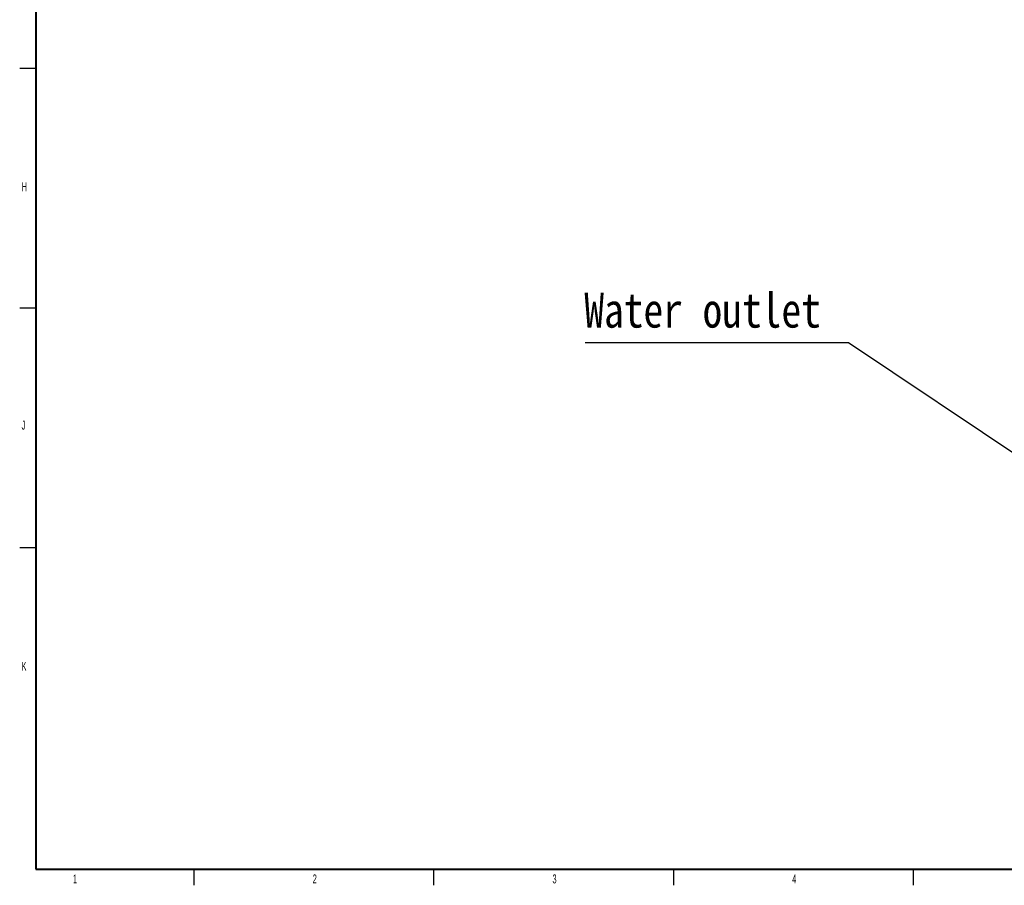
# Model space of a CAD drawing. Header units: millimetres. Extents: x 25 to 1935, y 715 to 2336.
# Tile 75 of 222: x 313 to 621, y 1510 to 1781. Entities that reach past the tile are written whole.
import ezdxf

# ---------------------------------------------------------------- set-up
doc = ezdxf.new("R2010")
doc.units = ezdxf.units.MM
doc.header["$LTSCALE"] = 2
doc.layers.get('0').update_dxf_attribs({"color": 2})
for name, color, linetype in [('DD0-1', 4, 'Continuous'), ('DD0-2', 4, 'Continuous'), ('尺寸线层', 4, 'Continuous'), ('标注层', 7, 'Continuous')]:
    doc.layers.add(name, color=color, linetype=linetype)
doc.layers.add('图框粗', color=7, linetype='Continuous', lineweight=40)
doc.layers.add('轮廓实线层', color=7, linetype='Continuous', lineweight=30)
doc.styles.add('FS2312', font='simsun.ttf', dxfattribs={"width": 0.8})
doc.styles.add('SLDTEXTSTYLE0', font='TXT', dxfattribs={"width": 0.6})
doc.dimstyles.get("Standard").update_dxf_attribs({"dimtxt": 3.5, "dimasz": 3, "dimexe": 1.5, "dimexo": 0.5, "dimgap": 1.5, "dimtad": 1, "dimdec": 1, "dimlfac": 5, "dimdsep": 46, "dimtxsty": 'FS2312', "dimblk1": 'OPEN', "dimblk2": 'OPEN', "dimsah": 1, "dimcen": 0, "dimclrd": 4, "dimclre": 4, "dimclrt": 4, "dimadec": 0, "dimazin": 0, "dimtfac": 1, "dimtdec": 1, "dimtmove": 1, "dimatfit": 3, "dimldrblk": 'OPEN', "dimfxl": 1, "dimtolj": 1, "dimtzin": 0, "dimarcsym": 1})

# ---------------------------------------------------------------- blocks, each defined once
blk = doc.blocks.new('_OPEN')
at = {"color": 0}
for p, q in [((0, 0), (-1, 0)), ((-0.966, 0.259), (0, 0)), ((0, 0), (-0.966, -0.259))]:
    blk.add_line(p, q, dxfattribs=at)

msp = doc.modelspace()

# ---------------------------------------------------------------- linework, layer by layer
at = {"layer": 'DD0-2'}
msp.add_line((572.075, 1679.506), (489.693, 1679.506), dxfattribs=at)
at = {"layer": '图框粗', "color": 7}
for p, q in [((317.797, 2315.85), (317.797, 1514.85)), ((317.797, 1514.85), (1466.797, 1514.85))]:
    msp.add_line(p, q, dxfattribs=at)
at = {"layer": '轮廓实线层', "color": 7}
for p, q in [((317.797, 1765.35), (312.797, 1765.35)), ((317.797, 1690.35), (312.797, 1690.35)), ((317.797, 1615.35), (312.797, 1615.35)), ((367.297, 1514.85), (367.297, 1509.85)), ((442.297, 1514.85), (442.297, 1509.85)), ((517.297, 1514.85), (517.297, 1509.85)), ((592.297, 1514.85), (592.297, 1509.85))]:
    msp.add_line(p, q, dxfattribs=at)

# ---------------------------------------------------------------- texts
at = {"layer": '尺寸线层', "insert": (483.269, 1684.079), "char_height": 10.92, "attachment_point": 7, "style": 'FS2312'}
msp.add_mtext('{\\W0.83; Water outlet}', dxfattribs=at)
at = {"layer": '标注层', "color": 7, "char_height": 2.8, "attachment_point": 1, "style": 'SLDTEXTSTYLE0'}
for s, insert in [('H', (313.397, 1729.739)), ('J', (313.397, 1655.178)), ('K', (313.397, 1579.739)), ('1', (329.462, 1513.239)), ('2', (404.462, 1513.239)), ('3', (479.462, 1513.239)), ('4', (554.462, 1513.239))]:
    msp.add_mtext(s, dxfattribs=dict(at, insert=insert))

# ---------------------------------------------------------------- leaders
at = {"layer": 'DD0-1'}
msp.add_leader([(651.64, 1626.29), (572.075, 1679.506)], dimstyle='Standard', override={"dimgap": 1.5, "dimtad": 0}, dxfattribs=at)

doc.saveas('drawing.dxf')
